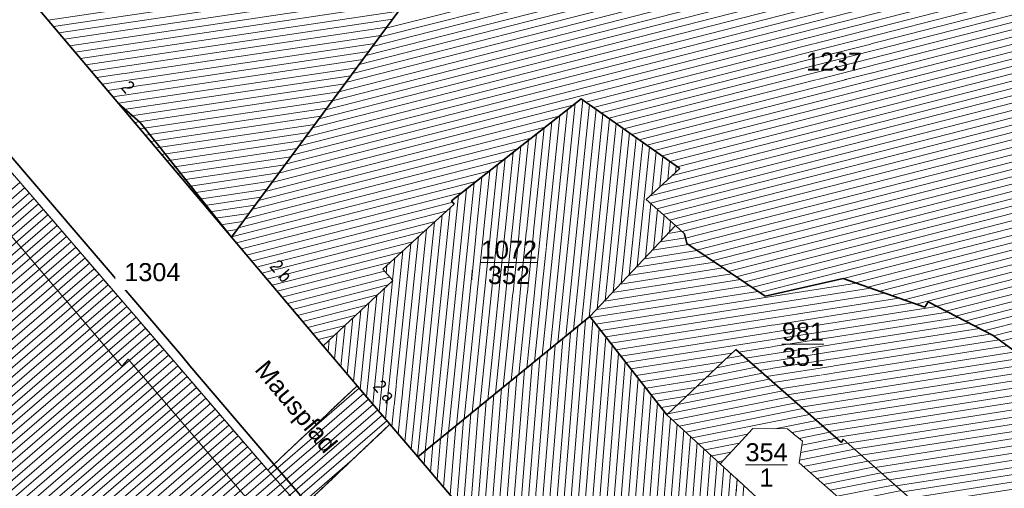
# Model space of a CAD drawing. Header units: metres. Extents: x 32365810 to 32367010, y 5620411 to 5622366.
# Tile 21 of 198: x 32365940 to 32365992, y 5622044 to 5622069. Entities that reach past the tile are written whole.
import ezdxf

# ---------------------------------------------------------------- set-up
doc = ezdxf.new("R2010")
doc.units = ezdxf.units.M
for name, pattern in [('1600.1047', [0]), ('1600.2028', [0]), ('1600.2305', [0.75, 0.5, 0, 0, -0.25]), ('1600.2505', [0]), ('1600.2507', [0])]:
    doc.linetypes.add(name, pattern=pattern)
doc.layers.get('0').update_dxf_attribs({"color": 1, "linetype": 'CONTINUOUS'})
for name, color, linetype in [('Flurstücke_Grenzpunkte', 11, 'CONTINUOUS'), ('Gebäude', 31, 'CONTINUOUS'), ('Lagebezeichnungen', 12, 'CONTINUOUS')]:
    doc.layers.add(name, color=color, linetype=linetype)
doc.styles.add('Flurstücksnummer - K 10 700', font='Arial.ttf')
doc.styles.add('Hausnummern NRW', font='Arial.ttf', dxfattribs={"width": 0.85})
doc.styles.add('Name - Bauwerken u. Einrichtungen - F 10', font='Arial.ttf')

# ---------------------------------------------------------------- blocks, each defined once
blk = doc.blocks.new('O85')
at = {"layer": 'Gebäude', "color": 7, "linetype": '1600.2507', "lineweight": 18}
for p, q in [((32365934.011, 5622064.034), (32365945.494, 5622050.557)), ((32365953.176, 5622045.069), (32365937.146, 5622063.688)), ((32365945.494, 5622050.557), (32365945.823, 5622050.912)), ((32365945.823, 5622050.912), (32365956.684, 5622038.19)), ((32365954.944, 5622043.071), (32365953.176, 5622045.069))]:
    blk.add_line(p, q, dxfattribs=at)
blk = doc.blocks.new('O106')
at = {"layer": 'Gebäude', "color": 7, "linetype": '1600.2507', "lineweight": 18}
for p, q in [((32365957.89, 5622049.52), (32365953.176, 5622045.069)), ((32365959.617, 5622047.489), (32365957.89, 5622049.52)), ((32365954.944, 5622043.071), (32365959.617, 5622047.489)), ((32365954.944, 5622043.071), (32365953.176, 5622045.069))]:
    blk.add_line(p, q, dxfattribs=at)
blk = doc.blocks.new('O460')
at = {"layer": 'Gebäude', "color": 7, "linetype": '1600.2305', "lineweight": 18}
blk.add_line((32365953.176, 5622045.069), (32365957.89, 5622049.52), dxfattribs=at)
blk = doc.blocks.new('O464')
at = {"layer": 'Gebäude', "color": 7, "linetype": '1600.2305', "lineweight": 18}
blk.add_line((32365959.617, 5622047.489), (32365954.944, 5622043.071), dxfattribs=at)
blk = doc.blocks.new('O534')
at = {"layer": 'Gebäude', "color": 7, "linetype": '1600.2305', "lineweight": 18}
for p, q in [((32365932.132, 5622066.255), (32365932.719, 5622066.753)), ((32365932.719, 5622066.753), (32365935.775, 5622063.156)), ((32365935.775, 5622063.156), (32365936.832, 5622064.053)), ((32365936.832, 5622064.053), (32365937.146, 5622063.688)), ((32365937.146, 5622063.688), (32365953.176, 5622045.069))]:
    blk.add_line(p, q, dxfattribs=at)
blk = doc.blocks.new('O992')
at = {"layer": 'Flurstücke_Grenzpunkte', "color": 7, "linetype": '1600.2028', "lineweight": 35}
for p, q in [((32365951.26, 5622057.352), (32365961.247, 5622070.834)), ((32365940.982, 5622069.517), (32365945.329, 5622064.373)), ((32365945.329, 5622064.373), (32365946.463, 5622063.381)), ((32365946.463, 5622063.381), (32365951.26, 5622057.352))]:
    blk.add_line(p, q, dxfattribs=at)
blk = doc.blocks.new('O1044')
at = {"layer": 'Flurstücke_Grenzpunkte', "color": 7, "linetype": '1600.2028', "lineweight": 35}
for p, q in [((32365948.632, 5622051.108), (32365937.538, 5622064.063)), ((32365949.068, 5622050.561), (32365948.632, 5622051.108)), ((32365957.4, 5622040.821), (32365949.068, 5622050.561))]:
    blk.add_line(p, q, dxfattribs=at)
blk = doc.blocks.new('O1058')
at = {"layer": 'Flurstücke_Grenzpunkte', "color": 7, "linetype": '1600.2028', "lineweight": 35}
for p, q in [((32365977.832, 5622051.425), (32365974.208, 5622047.992)), ((32365983.398, 5622046.531), (32365977.832, 5622051.425)), ((32365974.208, 5622047.992), (32365977.02, 5622045.407)), ((32365983.493, 5622046.697), (32365983.398, 5622046.531)), ((32365988.148, 5622042.601), (32365983.493, 5622046.697)), ((32365977.02, 5622045.407), (32365979.162, 5622043.438)), ((32365979.162, 5622043.438), (32365981.408, 5622041.375)), ((32365994.73, 5622038.392), (32365988.148, 5622042.601)), ((32365981.408, 5622041.375), (32365983.892, 5622039.71)), ((32365983.892, 5622039.71), (32365983.768, 5622039.561)), ((32365983.768, 5622039.561), (32365991.641, 5622034.307)), ((32365994.73, 5622038.392), (32365991.641, 5622034.307))]:
    blk.add_line(p, q, dxfattribs=at)
at = {"layer": 'Flurstücke_Grenzpunkte', "color": 7, "lineweight": 18, "insert": (32365979.458, 5622045.352), "char_height": 0.95, "attachment_point": 5, "line_spacing_factor": 0.69, "style": 'Flurstücksnummer - K 10 700', "bg_fill": 2}
blk.add_mtext('\\S354/1;', dxfattribs=at)
blk = doc.blocks.new('O1109')
at = {"layer": 'Flurstücke_Grenzpunkte', "color": 7, "linetype": '1600.2028', "lineweight": 35}
for p, q in [((32365969.694, 5622064.633), (32365962.864, 5622059.265)), ((32365974.887, 5622060.957), (32365969.694, 5622064.633)), ((32365973.121, 5622059.335), (32365974.887, 5622060.957)), ((32365962.997, 5622059.088), (32365959.237, 5622055.652)), ((32365962.864, 5622059.265), (32365962.997, 5622059.088)), ((32365974.663, 5622057.953), (32365973.121, 5622059.335)), ((32365970.151, 5622053.157), (32365974.663, 5622057.953)), ((32365959.237, 5622055.652), (32365959.772, 5622055.06)), ((32365959.772, 5622055.06), (32365956.1, 5622051.623)), ((32365961.079, 5622045.773), (32365970.151, 5622053.157)), ((32365956.1, 5622051.623), (32365957.89, 5622049.52)), ((32365957.89, 5622049.52), (32365959.617, 5622047.489)), ((32365959.617, 5622047.489), (32365961.079, 5622045.773))]:
    blk.add_line(p, q, dxfattribs=at)
at = {"layer": 'Flurstücke_Grenzpunkte', "color": 7, "lineweight": 18, "insert": (32365965.883, 5622056.015), "char_height": 0.95, "attachment_point": 5, "line_spacing_factor": 0.69, "style": 'Flurstücksnummer - K 10 700', "bg_fill": 2}
blk.add_mtext('\\S1072/352;', dxfattribs=at)
blk = doc.blocks.new('O1215')
at = {"layer": 'Flurstücke_Grenzpunkte', "color": 7, "linetype": '1600.2028', "lineweight": 35}
for p, q in [((32365940.982, 5622069.517), (32365945.329, 5622064.373)), ((32365951.26, 5622057.352), (32365945.329, 5622064.373)), ((32365948.632, 5622051.108), (32365937.538, 5622064.063)), ((32365956.1, 5622051.623), (32365951.26, 5622057.352)), ((32365956.1, 5622051.623), (32365957.89, 5622049.52)), ((32365949.068, 5622050.561), (32365948.632, 5622051.108)), ((32365957.4, 5622040.821), (32365949.068, 5622050.561)), ((32365957.89, 5622049.52), (32365959.617, 5622047.489)), ((32365959.617, 5622047.489), (32365961.079, 5622045.773)), ((32365980.421, 5622023.041), (32365961.079, 5622045.773))]:
    blk.add_line(p, q, dxfattribs=at)
at = {"layer": 'Flurstücke_Grenzpunkte', "color": 7, "lineweight": 18, "insert": (32365947.1, 5622055.014), "char_height": 0.95, "attachment_point": 8, "line_spacing_factor": 0.69, "style": 'Flurstücksnummer - K 10 700', "bg_fill": 2}
blk.add_mtext('1304', dxfattribs=at)
blk = doc.blocks.new('O1293')
at = {"layer": 'Flurstücke_Grenzpunkte', "color": 7, "linetype": '1600.2028', "lineweight": 35}
for p, q in [((32365951.26, 5622057.352), (32365961.247, 5622070.834)), ((32365969.694, 5622064.633), (32365962.864, 5622059.265)), ((32365974.887, 5622060.957), (32365969.694, 5622064.633)), ((32365973.121, 5622059.335), (32365974.887, 5622060.957)), ((32365962.997, 5622059.088), (32365959.237, 5622055.652)), ((32365962.864, 5622059.265), (32365962.997, 5622059.088)), ((32365974.663, 5622057.953), (32365973.121, 5622059.335)), ((32365974.663, 5622057.953), (32365975.141, 5622057.525)), ((32365975.141, 5622057.525), (32365975.256, 5622057.006)), ((32365956.1, 5622051.623), (32365951.26, 5622057.352)), ((32365975.256, 5622057.006), (32365979.377, 5622054.236)), ((32365959.237, 5622055.652), (32365959.772, 5622055.06)), ((32365959.772, 5622055.06), (32365956.1, 5622051.623)), ((32365979.377, 5622054.236), (32365983.487, 5622055.171)), ((32365983.487, 5622055.171), (32365987.789, 5622053.664)), ((32365987.789, 5622053.664), (32365987.964, 5622053.932)), ((32365987.964, 5622053.932), (32365991.391, 5622052.163)), ((32365991.391, 5622052.163), (32366000.354, 5622045.633))]:
    blk.add_line(p, q, dxfattribs=at)
at = {"layer": 'Flurstücke_Grenzpunkte', "color": 7, "lineweight": 18, "insert": (32365983.012, 5622066.102), "char_height": 0.95, "attachment_point": 8, "line_spacing_factor": 0.69, "style": 'Flurstücksnummer - K 10 700', "bg_fill": 2}
blk.add_mtext('1237', dxfattribs=at)
blk = doc.blocks.new('O1300')
at = {"layer": 'Flurstücke_Grenzpunkte', "color": 7, "linetype": '1600.2028', "lineweight": 35}
for p, q in [((32365961.079, 5622045.773), (32365970.151, 5622053.157)), ((32365973.948, 5622048.323), (32365970.151, 5622053.157)), ((32365974.208, 5622047.992), (32365973.948, 5622048.323)), ((32365974.208, 5622047.992), (32365977.02, 5622045.407)), ((32365980.421, 5622023.041), (32365961.079, 5622045.773)), ((32365977.02, 5622045.407), (32365979.162, 5622043.438))]:
    blk.add_line(p, q, dxfattribs=at)
blk = doc.blocks.new('O1485')
at = {"layer": 'Flurstücke_Grenzpunkte', "color": 7, "linetype": '1600.2028', "lineweight": 35}
for p, q in [((32365970.151, 5622053.157), (32365974.663, 5622057.953)), ((32365974.663, 5622057.953), (32365975.141, 5622057.525)), ((32365975.141, 5622057.525), (32365975.256, 5622057.006)), ((32365975.256, 5622057.006), (32365979.377, 5622054.236)), ((32365979.377, 5622054.236), (32365983.487, 5622055.171)), ((32365983.487, 5622055.171), (32365987.789, 5622053.664)), ((32365987.789, 5622053.664), (32365987.964, 5622053.932)), ((32365987.964, 5622053.932), (32365991.391, 5622052.163)), ((32365973.948, 5622048.323), (32365970.151, 5622053.157)), ((32365991.391, 5622052.163), (32366000.354, 5622045.633)), ((32365977.832, 5622051.425), (32365974.208, 5622047.992)), ((32365983.398, 5622046.531), (32365977.832, 5622051.425)), ((32365974.208, 5622047.992), (32365973.948, 5622048.323)), ((32365983.493, 5622046.697), (32365983.398, 5622046.531)), ((32365988.148, 5622042.601), (32365983.493, 5622046.697)), ((32366000.354, 5622045.633), (32365994.73, 5622038.392)), ((32365994.73, 5622038.392), (32365988.148, 5622042.601))]:
    blk.add_line(p, q, dxfattribs=at)
at = {"layer": 'Flurstücke_Grenzpunkte', "color": 7, "lineweight": 18, "insert": (32365981.375, 5622051.704), "char_height": 0.95, "attachment_point": 5, "line_spacing_factor": 0.69, "style": 'Flurstücksnummer - K 10 700', "bg_fill": 2}
blk.add_mtext('\\S981/351;', dxfattribs=at)
blk = doc.blocks.new('O2036')
at = {"layer": 'Gebäude', "color": 7, "linetype": '1600.2505', "lineweight": 18}
for p, q in [((32365974.663, 5622057.953), (32365970.151, 5622053.157)), ((32365975.141, 5622057.525), (32365974.663, 5622057.953)), ((32365975.256, 5622057.006), (32365975.141, 5622057.525)), ((32365979.377, 5622054.236), (32365975.256, 5622057.006)), ((32365983.487, 5622055.171), (32365979.377, 5622054.236)), ((32365987.789, 5622053.664), (32365983.487, 5622055.171)), ((32365987.964, 5622053.932), (32365987.789, 5622053.664)), ((32365991.391, 5622052.163), (32365987.964, 5622053.932)), ((32365970.151, 5622053.157), (32365973.948, 5622048.323)), ((32366000.354, 5622045.633), (32365991.391, 5622052.163)), ((32365974.208, 5622047.992), (32365977.832, 5622051.425)), ((32365977.832, 5622051.425), (32365983.398, 5622046.531)), ((32365973.948, 5622048.323), (32365974.208, 5622047.992)), ((32365983.398, 5622046.531), (32365983.493, 5622046.697)), ((32365983.493, 5622046.697), (32365988.148, 5622042.601)), ((32365994.73, 5622038.392), (32366000.354, 5622045.633)), ((32365988.148, 5622042.601), (32365994.73, 5622038.392))]:
    blk.add_line(p, q, dxfattribs=at)
at = {"layer": 'Lagebezeichnungen', "color": 7, "lineweight": 18, "insert": (32365996.988, 5622042.158), "char_height": 0.7, "attachment_point": 8, "rotation": 52.8894, "line_spacing_factor": 0.69, "style": 'Hausnummern NRW', "bg_fill": 2}
blk.add_mtext('10', dxfattribs=at)
blk = doc.blocks.new('O2337')
at = {"layer": 'Gebäude', "color": 7, "linetype": '1600.2505', "lineweight": 18}
for p, q in [((32365969.694, 5622064.633), (32365962.864, 5622059.265)), ((32365974.887, 5622060.957), (32365969.694, 5622064.633)), ((32365973.121, 5622059.335), (32365974.887, 5622060.957)), ((32365962.997, 5622059.088), (32365959.237, 5622055.652)), ((32365962.864, 5622059.265), (32365962.997, 5622059.088)), ((32365974.663, 5622057.953), (32365973.121, 5622059.335)), ((32365974.663, 5622057.953), (32365970.151, 5622053.157)), ((32365959.237, 5622055.652), (32365959.772, 5622055.06)), ((32365959.772, 5622055.06), (32365956.1, 5622051.623)), ((32365961.079, 5622045.773), (32365970.151, 5622053.157)), ((32365956.1, 5622051.623), (32365957.89, 5622049.52)), ((32365957.89, 5622049.52), (32365959.617, 5622047.489)), ((32365959.617, 5622047.489), (32365961.079, 5622045.773))]:
    blk.add_line(p, q, dxfattribs=at)
at = {"layer": 'Lagebezeichnungen', "color": 7, "lineweight": 18, "insert": (32365959.043, 5622049), "char_height": 0.7, "attachment_point": 8, "rotation": 310.4151, "line_spacing_factor": 0.69, "style": 'Hausnummern NRW', "bg_fill": 2}
blk.add_mtext('2 a', dxfattribs=at)
blk = doc.blocks.new('O2495')
at = {"layer": 'Gebäude', "color": 7, "linetype": '1600.2505', "lineweight": 18}
for p, q in [((32365961.247, 5622070.834), (32365951.26, 5622057.352)), ((32365969.694, 5622064.633), (32365962.864, 5622059.265)), ((32365974.887, 5622060.957), (32365969.694, 5622064.633)), ((32365973.121, 5622059.335), (32365974.887, 5622060.957)), ((32365962.997, 5622059.088), (32365959.237, 5622055.652)), ((32365962.864, 5622059.265), (32365962.997, 5622059.088)), ((32365974.663, 5622057.953), (32365973.121, 5622059.335)), ((32365975.141, 5622057.525), (32365974.663, 5622057.953)), ((32365975.256, 5622057.006), (32365975.141, 5622057.525)), ((32365951.26, 5622057.352), (32365956.1, 5622051.623)), ((32365979.377, 5622054.236), (32365975.256, 5622057.006)), ((32365959.237, 5622055.652), (32365959.772, 5622055.06)), ((32365959.772, 5622055.06), (32365956.1, 5622051.623)), ((32365983.487, 5622055.171), (32365979.377, 5622054.236)), ((32365987.789, 5622053.664), (32365983.487, 5622055.171)), ((32365987.964, 5622053.932), (32365987.789, 5622053.664)), ((32365991.391, 5622052.163), (32365987.964, 5622053.932)), ((32366000.354, 5622045.633), (32365991.391, 5622052.163))]:
    blk.add_line(p, q, dxfattribs=at)
at = {"layer": 'Lagebezeichnungen', "color": 7, "lineweight": 18, "insert": (32365953.602, 5622055.33), "char_height": 0.7, "attachment_point": 8, "rotation": 310.4151, "line_spacing_factor": 0.69, "style": 'Hausnummern NRW', "bg_fill": 2}
blk.add_mtext('2 b', dxfattribs=at)
blk = doc.blocks.new('O2821')
at = {"layer": 'Gebäude', "color": 7, "linetype": '1600.2505', "lineweight": 18}
for p, q in [((32365961.079, 5622045.773), (32365970.151, 5622053.157)), ((32365970.151, 5622053.157), (32365973.948, 5622048.323)), ((32365973.948, 5622048.323), (32365974.208, 5622047.992)), ((32365977.02, 5622045.407), (32365974.208, 5622047.992)), ((32365961.079, 5622045.773), (32365980.421, 5622023.041)), ((32365979.162, 5622043.438), (32365977.02, 5622045.407))]:
    blk.add_line(p, q, dxfattribs=at)
blk = doc.blocks.new('O2844')
at = {"layer": 'Gebäude', "color": 7, "linetype": '1600.2505', "lineweight": 18}
for p, q in [((32365953.176, 5622045.069), (32365937.146, 5622063.688)), ((32365957.89, 5622049.52), (32365953.176, 5622045.069)), ((32365957.89, 5622049.52), (32365959.617, 5622047.489)), ((32365954.944, 5622043.071), (32365959.617, 5622047.489))]:
    blk.add_line(p, q, dxfattribs=at)
blk = doc.blocks.new('O2911')
at = {"layer": 'Gebäude', "color": 7, "linetype": '1600.2505', "lineweight": 18}
for p, q in [((32365961.247, 5622070.834), (32365951.26, 5622057.352)), ((32365940.982, 5622069.517), (32365945.329, 5622064.373)), ((32365945.329, 5622064.373), (32365951.26, 5622057.352))]:
    blk.add_line(p, q, dxfattribs=at)
at = {"layer": 'Lagebezeichnungen', "color": 7, "lineweight": 18, "insert": (32365945.556, 5622065.025), "char_height": 0.7, "attachment_point": 8, "rotation": 311.0241, "line_spacing_factor": 0.69, "style": 'Hausnummern NRW', "bg_fill": 2}
blk.add_mtext('2', dxfattribs=at)
blk = doc.blocks.new('O2930')
at = {"layer": 'Gebäude', "color": 7, "linetype": '1600.2505', "lineweight": 18}
for p, q in [((32365974.208, 5622047.992), (32365977.832, 5622051.425)), ((32365977.832, 5622051.425), (32365983.398, 5622046.531)), ((32365977.02, 5622045.407), (32365974.208, 5622047.992)), ((32365977.02, 5622045.407), (32365978.728, 5622047.265)), ((32365978.728, 5622047.265), (32365980.569, 5622047.248)), ((32365980.569, 5622047.248), (32365981.35, 5622046.594)), ((32365981.35, 5622046.594), (32365981.175, 5622045.451)), ((32365983.398, 5622046.531), (32365983.493, 5622046.697)), ((32365983.493, 5622046.697), (32365988.148, 5622042.601)), ((32365981.175, 5622045.451), (32365985.309, 5622041.822)), ((32365988.148, 5622042.601), (32365994.73, 5622038.392)), ((32365985.309, 5622041.822), (32365983.892, 5622039.71)), ((32365983.768, 5622039.561), (32365983.892, 5622039.71)), ((32365991.641, 5622034.307), (32365983.768, 5622039.561)), ((32365991.641, 5622034.307), (32365994.73, 5622038.392))]:
    blk.add_line(p, q, dxfattribs=at)
at = {"layer": 'Lagebezeichnungen', "color": 7, "lineweight": 18, "insert": (32365992.757, 5622036.526), "char_height": 0.7, "attachment_point": 8, "rotation": 52.8894, "line_spacing_factor": 0.69, "style": 'Hausnummern NRW', "bg_fill": 2}
blk.add_mtext('12', dxfattribs=at)
blk = doc.blocks.new('*X1038')
at = {"color": 253, "linetype": '1600.1047', "lineweight": 18, "true_color": 0xb2b2b2}
for p, q in [((32365974.27898, 5622057.544808), (32365974.993551, 5622057.657025)), ((32365973.44093, 5622056.654009), (32365975.336742, 5622056.951728)), ((32365973.859955, 5622057.099409), (32365975.189054, 5622057.308131)), ((32365973.021905, 5622056.208609), (32365975.794523, 5622056.644022)), ((32365972.183855, 5622055.317809), (32365976.710086, 5622056.028611)), ((32365972.60288, 5622055.763209), (32365976.252305, 5622056.336317)), ((32365971.345805, 5622054.42701), (32365977.62565, 5622055.4132)), ((32365971.76483, 5622054.872409), (32365977.167868, 5622055.720905)), ((32365970.455868, 5622052.76887), (32365984.188132, 5622054.925392)), ((32365970.92678, 5622053.98161), (32365978.083431, 5622055.105494)), ((32365970.190444, 5622053.106783), (32365978.998994, 5622054.490083)), ((32365970.507755, 5622053.53621), (32365978.541213, 5622054.797789)), ((32365970.721291, 5622052.430956), (32365984.936336, 5622054.663294)), ((32365970.986715, 5622052.093042), (32365985.68454, 5622054.401197)), ((32365971.252139, 5622051.755129), (32365986.432744, 5622054.139099)), ((32365971.517562, 5622051.417215), (32365987.180948, 5622053.877002)), ((32365971.782986, 5622051.079302), (32365988.426874, 5622053.693067)), ((32365972.04841, 5622050.741388), (32365988.990712, 5622053.402016)), ((32365977.981521, 5622051.293531), (32365989.55455, 5622053.110966)), ((32365978.347818, 5622050.971459), (32365990.118389, 5622052.819915)), ((32365978.714114, 5622050.649386), (32365990.682227, 5622052.528865)), ((32365979.080411, 5622050.327314), (32365991.246065, 5622052.237815)), ((32365979.446707, 5622050.005241), (32365991.709455, 5622051.93099)), ((32365972.313833, 5622050.403474), (32365977.635924, 5622051.239258)), ((32365979.813004, 5622049.683169), (32365992.13809, 5622051.618707)), ((32365980.179301, 5622049.361096), (32365992.566726, 5622051.306424)), ((32365972.579257, 5622050.065561), (32365977.155578, 5622050.784229)), ((32365980.545597, 5622049.039024), (32365992.995361, 5622050.994141)), ((32365980.911894, 5622048.716951), (32365993.423997, 5622050.681859)), ((32365972.844681, 5622049.727647), (32365976.675232, 5622050.329199)), ((32365981.27819, 5622048.394879), (32365993.852632, 5622050.369576)), ((32365973.110104, 5622049.389733), (32365976.194886, 5622049.874169)), ((32365981.644487, 5622048.072806), (32365994.281268, 5622050.057293)), ((32365982.010783, 5622047.750734), (32365994.709904, 5622049.74501)), ((32365973.375528, 5622049.05182), (32365975.714541, 5622049.41914)), ((32365982.37708, 5622047.428661), (32365995.138539, 5622049.432728)), ((32365982.743377, 5622047.106589), (32365995.567175, 5622049.120445)), ((32365973.640952, 5622048.713906), (32365975.234195, 5622048.96411)), ((32365983.109673, 5622046.784516), (32365995.99581, 5622048.808162)), ((32365973.906375, 5622048.375992), (32365974.753849, 5622048.50908)), ((32365983.716618, 5622046.500235), (32365996.424446, 5622048.495879)), ((32365984.082686, 5622046.178127), (32365996.853081, 5622048.183597)), ((32365974.171804, 5622048.03808), (32365974.273503, 5622048.05405)), ((32365984.448754, 5622045.856018), (32365997.281717, 5622047.871314)), ((32365984.814822, 5622045.53391), (32365997.710353, 5622047.559031)), ((32365985.18089, 5622045.211802), (32365998.138988, 5622047.246748)), ((32365985.546958, 5622044.889693), (32365998.567624, 5622046.934466)), ((32365985.913026, 5622044.567585), (32365998.996259, 5622046.622183)), ((32365986.279094, 5622044.245476), (32365999.424895, 5622046.3099)), ((32365986.645162, 5622043.923368), (32365999.85353, 5622045.997617)), ((32365987.01123, 5622043.60126), (32366000.282166, 5622045.685335)), ((32365987.377298, 5622043.279151), (32366000.074489, 5622045.273125)), ((32365987.743366, 5622042.957043), (32365999.738706, 5622044.840797)), ((32365988.109434, 5622042.634934), (32365999.402922, 5622044.40847)), ((32365988.574365, 5622042.328352), (32365999.067138, 5622043.976142)), ((32365989.050938, 5622042.023597), (32365998.731354, 5622043.543815)), ((32365989.527511, 5622041.718842), (32365998.39557, 5622043.111487)), ((32365990.004084, 5622041.414088), (32365998.059787, 5622042.67916)), ((32365990.480657, 5622041.109333), (32365997.724003, 5622042.246832)), ((32365990.95723, 5622040.804578), (32365997.388219, 5622041.814504)), ((32365991.433802, 5622040.499824), (32365997.052435, 5622041.382177)), ((32365991.910375, 5622040.195069), (32365996.716652, 5622040.949849)), ((32365992.386948, 5622039.890314), (32365996.380868, 5622040.517522)), ((32365992.863521, 5622039.58556), (32365996.045084, 5622040.085194)), ((32365993.340094, 5622039.280805), (32365995.7093, 5622039.652866)), ((32365993.816667, 5622038.97605), (32365995.373516, 5622039.220539)), ((32365994.293239, 5622038.671296), (32365995.037733, 5622038.788211))]:
    blk.add_line(p, q, dxfattribs=at)
blk = doc.blocks.new('*X1139')
at = {"color": 253, "linetype": '1600.1047', "lineweight": 18, "true_color": 0xb2b2b2}
for p, q in [((32365968.054944, 5622051.450951), (32365969.381931, 5622064.387731)), ((32365968.466251, 5622051.785728), (32365969.77796, 5622064.573566)), ((32365968.877559, 5622052.120504), (32365970.129409, 5622064.324784)), ((32365967.23233, 5622050.781398), (32365968.561885, 5622063.743221)), ((32365967.643637, 5622051.116174), (32365968.971908, 5622064.065476)), ((32365969.288866, 5622052.455281), (32365970.480858, 5622064.076002)), ((32365969.700173, 5622052.790057), (32365970.832307, 5622063.82722)), ((32365966.821022, 5622050.446621), (32365968.151862, 5622063.420965)), ((32365970.11148, 5622053.124834), (32365971.183756, 5622063.578438)), ((32365970.533446, 5622053.563518), (32365971.535205, 5622063.329655)), ((32365965.998408, 5622049.777068), (32365967.331816, 5622062.776455)), ((32365966.409715, 5622050.111845), (32365967.741839, 5622063.09871)), ((32365970.956544, 5622054.013248), (32365971.886653, 5622063.080873)), ((32365971.379643, 5622054.462978), (32365972.238102, 5622062.832091)), ((32365965.175793, 5622049.107515), (32365966.511771, 5622062.131945)), ((32365965.587101, 5622049.442292), (32365966.921793, 5622062.4542)), ((32365971.802742, 5622054.912708), (32365972.589551, 5622062.583309)), ((32365972.22584, 5622055.362437), (32365972.941, 5622062.334526)), ((32365972.648939, 5622055.812167), (32365973.292449, 5622062.085744)), ((32365964.764486, 5622048.772739), (32365966.101748, 5622061.80969)), ((32365973.414953, 5622059.604984), (32365973.643898, 5622061.836962)), ((32365973.831129, 5622059.987225), (32365973.995347, 5622061.58818)), ((32365963.941872, 5622048.103186), (32365965.281702, 5622061.165179)), ((32365964.353179, 5622048.437962), (32365965.691725, 5622061.487434)), ((32365974.247305, 5622060.369466), (32365974.346796, 5622061.339398)), ((32365974.663481, 5622060.751707), (32365974.698244, 5622061.090615)), ((32365963.530565, 5622047.768409), (32365964.871679, 5622060.842924)), ((32365962.70795, 5622047.098856), (32365964.051633, 5622060.198414)), ((32365963.119257, 5622047.433633), (32365964.461656, 5622060.520669)), ((32365961.885336, 5622046.429303), (32365963.231588, 5622059.553903)), ((32365962.296643, 5622046.76408), (32365963.641611, 5622059.876159)), ((32365973.072037, 5622056.261897), (32365973.364843, 5622059.116458)), ((32365961.065683, 5622045.78863), (32365962.371203, 5622058.516128)), ((32365961.474028, 5622046.094527), (32365962.787161, 5622058.896243)), ((32365973.495136, 5622056.711626), (32365973.710073, 5622058.80705)), ((32365973.918234, 5622057.161356), (32365974.055303, 5622058.497641)), ((32365960.729224, 5622046.183544), (32365961.955245, 5622058.136013)), ((32365974.341333, 5622057.611086), (32365974.400533, 5622058.188233)), ((32365960.392765, 5622046.578458), (32365961.539287, 5622057.755899)), ((32365959.719846, 5622047.368286), (32365960.707372, 5622056.99567)), ((32365960.056305, 5622046.973372), (32365961.12333, 5622057.375784)), ((32365959.383435, 5622047.763678), (32365960.291414, 5622056.615555)), ((32365959.418088, 5622055.451618), (32365959.459498, 5622055.855326)), ((32365959.75663, 5622055.077007), (32365959.875456, 5622056.23544)), ((32365959.047047, 5622048.159281), (32365959.753068, 5622055.04228)), ((32365958.710658, 5622048.554884), (32365959.336064, 5622054.651963)), ((32365958.03788, 5622049.346089), (32365958.502055, 5622053.871329)), ((32365958.374269, 5622048.950486), (32365958.91906, 5622054.261646)), ((32365957.701471, 5622049.741495), (32365958.085051, 5622053.481012)), ((32365957.365046, 5622050.136747), (32365957.668047, 5622053.090695)), ((32365956.692197, 5622050.927251), (32365956.834038, 5622052.310061)), ((32365957.028622, 5622050.531999), (32365957.251042, 5622052.700378)), ((32365956.355772, 5622051.322503), (32365956.417034, 5622051.919744))]:
    blk.add_line(p, q, dxfattribs=at)
blk = doc.blocks.new('*X1184')
at = {"color": 253, "linetype": '1600.1047', "lineweight": 18, "true_color": 0xb2b2b2}
for p, q in [((32365994.70211, 5622075.05748), (32365957.282151, 5622065.481633)), ((32365995.001419, 5622075.521158), (32365957.635958, 5622065.959257)), ((32365994.402801, 5622074.593802), (32365956.928344, 5622065.004009)), ((32365994.103492, 5622074.130125), (32365956.574536, 5622064.526385)), ((32365993.804183, 5622073.666447), (32365956.220729, 5622064.048761)), ((32365981.699586, 5622073.665526), (32365959.051188, 5622067.869752)), ((32365981.263733, 5622073.941074), (32365959.404995, 5622068.347376)), ((32365993.504874, 5622073.202769), (32365955.866922, 5622063.571137)), ((32365982.571292, 5622073.11443), (32365958.343573, 5622066.914505)), ((32365982.135439, 5622073.389978), (32365958.69738, 5622067.392129)), ((32365994.008387, 5622072.557452), (32365955.159307, 5622062.615889)), ((32365993.552384, 5622072.827843), (32365955.513114, 5622063.093513)), ((32365983.007145, 5622072.838881), (32365957.989766, 5622066.436881)), ((32365994.920394, 5622072.016668), (32365954.451692, 5622061.660641)), ((32365994.464391, 5622072.28706), (32365954.8055, 5622062.138265)), ((32365995.8324, 5622071.475884), (32365953.744078, 5622060.705393)), ((32365995.376397, 5622071.746276), (32365954.097885, 5622061.183017)), ((32365996.288403, 5622071.205493), (32365969.935831, 5622064.461813)), ((32365996.744406, 5622070.935101), (32365970.337463, 5622064.177508)), ((32365997.200409, 5622070.664709), (32365970.739095, 5622063.893202)), ((32365997.656412, 5622070.394317), (32365971.140726, 5622063.608897)), ((32365998.112415, 5622070.123926), (32365971.542358, 5622063.324591)), ((32365998.568418, 5622069.853534), (32365971.94399, 5622063.040286)), ((32365999.024421, 5622069.583142), (32365972.345622, 5622062.75598)), ((32365999.480424, 5622069.31275), (32365972.747254, 5622062.471675)), ((32365999.936427, 5622069.042359), (32365973.148885, 5622062.18737)), ((32366000.051221, 5622068.684651), (32365973.550517, 5622061.903064)), ((32365999.738602, 5622068.217567), (32365973.952149, 5622061.618759)), ((32365999.425983, 5622067.750483), (32365974.353781, 5622061.334453)), ((32365999.113364, 5622067.283399), (32365974.755412, 5622061.050148)), ((32365998.800745, 5622066.816316), (32365974.494185, 5622060.596215)), ((32365998.488126, 5622066.349232), (32365973.909958, 5622060.059626)), ((32365998.175507, 5622065.882148), (32365973.325731, 5622059.523037)), ((32365997.862888, 5622065.415064), (32365973.339235, 5622059.139409)), ((32365997.77552, 5622065.005623), (32365973.675204, 5622058.8383)), ((32365998.183427, 5622064.722923), (32365974.011174, 5622058.537192)), ((32365969.254277, 5622064.287402), (32365953.39027, 5622060.227769)), ((32365998.591335, 5622064.440224), (32365974.347143, 5622058.236083)), ((32365998.999242, 5622064.157524), (32365974.683127, 5622057.934978)), ((32365968.523988, 5622063.713436), (32365953.036463, 5622059.750145)), ((32365999.40715, 5622063.874825), (32365975.019342, 5622057.633932)), ((32365967.793699, 5622063.139469), (32365952.682656, 5622059.272521)), ((32365999.815058, 5622063.592125), (32365975.192797, 5622057.291236)), ((32366000.222965, 5622063.309426), (32365975.348314, 5622056.943949)), ((32366000.630873, 5622063.026726), (32365975.765399, 5622056.663598)), ((32366001.03878, 5622062.744027), (32365976.182485, 5622056.383248)), ((32365967.063411, 5622062.565503), (32365952.328848, 5622058.794897)), ((32366001.446688, 5622062.461327), (32365976.59957, 5622056.102897)), ((32366001.854595, 5622062.178628), (32365977.016655, 5622055.822546)), ((32366007.506943, 5622062.463824), (32365978.267911, 5622054.981493)), ((32366007.944391, 5622062.188684), (32365978.684996, 5622054.701142)), ((32365966.333122, 5622061.991537), (32365951.975041, 5622058.317273)), ((32366002.262503, 5622061.895928), (32365977.43374, 5622055.542195)), ((32366002.670411, 5622061.613229), (32365977.850826, 5622055.261844)), ((32366008.381839, 5622061.913544), (32365979.102081, 5622054.420791)), ((32366008.819286, 5622061.638404), (32365983.512045, 5622055.162226)), ((32365965.602833, 5622061.41757), (32365951.621234, 5622057.839649)), ((32366009.256734, 5622061.363263), (32365984.150582, 5622054.938546)), ((32366009.694182, 5622061.088123), (32365984.789119, 5622054.714865)), ((32365964.872544, 5622060.843604), (32365951.267426, 5622057.362025)), ((32366010.13163, 5622060.812983), (32365985.427656, 5622054.491184)), ((32366010.569077, 5622060.537843), (32365986.066194, 5622054.267503)), ((32365964.142255, 5622060.269638), (32365951.523243, 5622057.040405)), ((32366011.006525, 5622060.262703), (32365986.704731, 5622054.043822)), ((32365963.411967, 5622059.695671), (32365951.792129, 5622056.72213)), ((32366011.054137, 5622059.887803), (32365987.343268, 5622053.820141)), ((32365962.924904, 5622059.183947), (32365952.061016, 5622056.403855)), ((32366010.675533, 5622059.403834), (32365988.404484, 5622053.704624)), ((32365962.582536, 5622058.70925), (32365952.329903, 5622056.08558)), ((32366010.296929, 5622058.919864), (32365988.905825, 5622053.445835)), ((32365961.994198, 5622058.171609), (32365952.59879, 5622055.767304)), ((32366009.918325, 5622058.435895), (32365989.407166, 5622053.187045)), ((32366009.539721, 5622057.951925), (32365989.908507, 5622052.928255)), ((32365961.40586, 5622057.633968), (32365952.867676, 5622055.449029)), ((32366009.161117, 5622057.467956), (32365990.409848, 5622052.669466)), ((32365960.817521, 5622057.096328), (32365953.136563, 5622055.130754)), ((32366008.795835, 5622056.987395), (32365990.911189, 5622052.410676)), ((32365960.229183, 5622056.558687), (32365953.40545, 5622054.812479)), ((32366008.440423, 5622056.509361), (32365991.407885, 5622052.150698)), ((32365959.640845, 5622056.021046), (32365953.674337, 5622054.494203)), ((32366008.085011, 5622056.031326), (32365991.801082, 5622051.864234)), ((32365959.326092, 5622055.553416), (32365953.943223, 5622054.175928)), ((32365959.610202, 5622055.239036), (32365954.21211, 5622053.857653)), ((32365959.526973, 5622054.830654), (32365954.480997, 5622053.539378)), ((32365958.957815, 5622054.297921), (32365954.749884, 5622053.221103)), ((32365958.388658, 5622053.765189), (32365955.01877, 5622052.902827)), ((32365957.819501, 5622053.232456), (32365955.287657, 5622052.584552)), ((32365957.250343, 5622052.699724), (32365955.556544, 5622052.266277)), ((32365956.681186, 5622052.166991), (32365955.82543, 5622051.948002)), ((32365956.112029, 5622051.634259), (32365956.094317, 5622051.629726))]:
    blk.add_line(p, q, dxfattribs=at)
blk = doc.blocks.new('*X1280')
at = {"color": 253, "linetype": '1600.1047', "lineweight": 18, "true_color": 0xb2b2b2}
for p, q in [((32365968.62947, 5622036.899187), (32365969.924517, 5622052.972658)), ((32365968.973142, 5622036.495281), (32365970.300273, 5622052.966958)), ((32365967.942126, 5622037.707), (32365969.11928, 5622052.317249)), ((32365968.285798, 5622037.303094), (32365969.521899, 5622052.644954)), ((32365969.316815, 5622036.091374), (32365970.641488, 5622052.532554)), ((32365967.598453, 5622038.110906), (32365968.716662, 5622051.989545)), ((32365969.660487, 5622035.687468), (32365970.982703, 5622052.09815)), ((32365966.911109, 5622038.918719), (32365967.911425, 5622051.334136)), ((32365967.254781, 5622038.514813), (32365968.314043, 5622051.66184)), ((32365970.004159, 5622035.283561), (32365971.323918, 5622051.663745)), ((32365970.347831, 5622034.879655), (32365971.665133, 5622051.229341)), ((32365966.223764, 5622039.726532), (32365967.106188, 5622050.678727)), ((32365966.567436, 5622039.322626), (32365967.508806, 5622051.006431)), ((32365970.691504, 5622034.475749), (32365972.006348, 5622050.794937)), ((32365965.880092, 5622040.130439), (32365966.703569, 5622050.351022)), ((32365971.035176, 5622034.071842), (32365972.347564, 5622050.360532)), ((32365965.192747, 5622040.938251), (32365965.898332, 5622049.695613)), ((32365965.53642, 5622040.534345), (32365966.300951, 5622050.023318)), ((32365971.378848, 5622033.667936), (32365972.688779, 5622049.926128)), ((32365964.849075, 5622041.342158), (32365965.495714, 5622049.367909)), ((32365971.722521, 5622033.264029), (32365973.029994, 5622049.491723)), ((32365964.161731, 5622042.149971), (32365964.690477, 5622048.7125)), ((32365964.505403, 5622041.746064), (32365965.093095, 5622049.040204)), ((32365972.066193, 5622032.860123), (32365973.371209, 5622049.057319)), ((32365972.409865, 5622032.456216), (32365973.712424, 5622048.622915)), ((32365963.818058, 5622042.553877), (32365964.287858, 5622048.384795)), ((32365972.753537, 5622032.05231), (32365974.053639, 5622048.188513)), ((32365963.130714, 5622043.36169), (32365963.482621, 5622047.729386)), ((32365963.474386, 5622042.957784), (32365963.88524, 5622048.057091)), ((32365973.09721, 5622031.648404), (32365974.399814, 5622047.81567)), ((32365962.443369, 5622044.169503), (32365962.677384, 5622047.073978)), ((32365962.787041, 5622043.765596), (32365963.080003, 5622047.401682)), ((32365973.440882, 5622031.244497), (32365974.750086, 5622047.493674)), ((32365973.784554, 5622030.840591), (32365975.100358, 5622047.171678)), ((32365962.099697, 5622044.573409), (32365962.274766, 5622046.746273)), ((32365974.852035, 5622039.420226), (32365975.45063, 5622046.849682)), ((32365975.257692, 5622039.78564), (32365975.800901, 5622046.527686)), ((32365961.412352, 5622045.381222), (32365961.469529, 5622046.090864)), ((32365961.756025, 5622044.977316), (32365961.872147, 5622046.418569)), ((32365975.663348, 5622040.151055), (32365976.151173, 5622046.20569)), ((32365976.069005, 5622040.516469), (32365976.501445, 5622045.883694)), ((32365976.474662, 5622040.881884), (32365976.851717, 5622045.561698)), ((32365976.880319, 5622041.247298), (32365977.201989, 5622045.239709)), ((32365977.285976, 5622041.612713), (32365977.552262, 5622044.917726)), ((32365977.691632, 5622041.978127), (32365977.902535, 5622044.595743)), ((32365978.097289, 5622042.343541), (32365978.252808, 5622044.27376))]:
    blk.add_line(p, q, dxfattribs=at)
blk = doc.blocks.new('*X1286')
at = {"color": 253, "linetype": '1600.1047', "lineweight": 18, "true_color": 0xb2b2b2}
for p, q in [((32365898.429669, 5622024.332004), (32365940.12404, 5622060.228977)), ((32365898.56015, 5622023.949507), (32365940.36871, 5622059.944791)), ((32365898.690631, 5622023.567009), (32365940.61338, 5622059.660605)), ((32365897.261324, 5622021.841605), (32365940.858049, 5622059.376419)), ((32365897.407361, 5622021.4725), (32365941.102719, 5622059.092233)), ((32365897.553397, 5622021.103395), (32365941.347389, 5622058.808046)), ((32365897.699434, 5622020.734291), (32365941.592058, 5622058.52386)), ((32365897.84547, 5622020.365186), (32365941.836728, 5622058.239674)), ((32365898.598149, 5622020.518373), (32365942.081397, 5622057.955488)), ((32365899.607609, 5622020.892637), (32365942.326067, 5622057.671302)), ((32365899.737832, 5622020.509917), (32365942.570737, 5622057.387116)), ((32365899.868055, 5622020.127197), (32365942.815406, 5622057.10293)), ((32365899.998278, 5622019.744478), (32365943.060076, 5622056.818743)), ((32365900.128501, 5622019.361758), (32365943.304746, 5622056.534557)), ((32365900.415832, 5622019.114302), (32365943.549415, 5622056.250371)), ((32365900.970222, 5622019.096771), (32365943.794085, 5622055.966185)), ((32365901.164886, 5622018.769532), (32365944.038755, 5622055.681999)), ((32365901.359549, 5622018.442293), (32365944.283424, 5622055.397813)), ((32365901.172404, 5622017.786333), (32365944.528094, 5622055.113626)), ((32365901.356689, 5622017.450159), (32365944.772763, 5622054.82944)), ((32365901.540975, 5622017.113985), (32365945.017433, 5622054.545254)), ((32365901.72526, 5622016.777811), (32365945.262103, 5622054.261068)), ((32365901.909546, 5622016.441637), (32365945.506772, 5622053.976882)), ((32365902.093832, 5622016.105463), (32365945.751442, 5622053.692696)), ((32365902.277997, 5622015.769185), (32365945.996112, 5622053.40851)), ((32365902.46211, 5622015.432862), (32365946.240781, 5622053.124323)), ((32365902.646223, 5622015.09654), (32365946.485451, 5622052.840137)), ((32365902.810507, 5622014.248309), (32365946.97479, 5622052.271765)), ((32365902.830336, 5622014.760217), (32365946.730121, 5622052.555951)), ((32365902.48627, 5622012.979484), (32365947.464129, 5622051.703393)), ((32365902.648388, 5622013.613897), (32365947.21946, 5622051.987579)), ((32365902.324151, 5622012.345072), (32365947.708799, 5622051.419207)), ((32365902.504759, 5622012.005732), (32365947.953469, 5622051.13502)), ((32365902.698884, 5622011.678029), (32365948.198138, 5622050.850834)), ((32365902.89301, 5622011.350326), (32365948.442808, 5622050.566648)), ((32365903.087135, 5622011.022624), (32365948.687478, 5622050.282462)), ((32365903.28126, 5622010.694921), (32365948.932147, 5622049.998276)), ((32365903.475385, 5622010.367218), (32365949.176817, 5622049.71409)), ((32365903.66951, 5622010.039516), (32365949.421487, 5622049.429903)), ((32365903.863635, 5622009.711813), (32365949.666156, 5622049.145717)), ((32365955.227978, 5622047.006496), (32365957.9988, 5622049.392048)), ((32365904.057761, 5622009.38411), (32365949.910826, 5622048.861531)), ((32365905.591317, 5622003.776734), (32365958.241726, 5622049.106361)), ((32365905.792278, 5622003.454917), (32365958.484651, 5622048.820673)), ((32365904.251886, 5622009.056408), (32365950.155496, 5622048.577345)), ((32365904.372329, 5622008.665269), (32365950.400165, 5622048.293159)), ((32365905.993239, 5622003.133099), (32365958.727577, 5622048.534986)), ((32365906.194199, 5622002.811281), (32365958.970503, 5622048.249298)), ((32365904.110584, 5622007.450246), (32365950.889504, 5622047.724787)), ((32365904.241457, 5622008.057757), (32365950.644835, 5622048.008973)), ((32365906.39516, 5622002.489464), (32365959.213429, 5622047.963611)), ((32365906.596121, 5622002.167646), (32365959.456355, 5622047.677923)), ((32365903.979711, 5622006.842735), (32365951.134174, 5622047.4406)), ((32365903.983632, 5622006.351275), (32365951.378844, 5622047.156414)), ((32365904.184593, 5622006.029457), (32365951.623513, 5622046.872228)), ((32365904.385553, 5622005.70764), (32365951.868183, 5622046.588042)), ((32365904.586514, 5622005.385822), (32365952.112853, 5622046.303856)), ((32365904.787475, 5622005.064005), (32365952.357522, 5622046.01967)), ((32365904.988435, 5622004.742187), (32365952.602192, 5622045.735484)), ((32365906.797081, 5622001.845828), (32365957.632962, 5622045.613229)), ((32365905.189396, 5622004.420369), (32365952.846862, 5622045.451297)), ((32365905.390357, 5622004.098552), (32365953.091531, 5622045.167111))]:
    blk.add_line(p, q, dxfattribs=at)
blk = doc.blocks.new('*X1304')
at = {"color": 253, "linetype": '1600.1047', "lineweight": 18, "true_color": 0xb2b2b2}
for p, q in [((32365960.250322, 5622071.551808), (32365941.608499, 5622068.775636)), ((32365960.68655, 5622071.237637), (32365941.893078, 5622068.43888)), ((32365961.122778, 5622070.923465), (32365942.177657, 5622068.102125)), ((32365961.021218, 5622070.529205), (32365942.462237, 5622067.765369)), ((32365960.705544, 5622070.103059), (32365942.746816, 5622067.428614)), ((32365960.389869, 5622069.676912), (32365943.031395, 5622067.091858)), ((32365960.074195, 5622069.250766), (32365943.315975, 5622066.755103)), ((32365959.758521, 5622068.82462), (32365943.600554, 5622066.418347)), ((32365959.442846, 5622068.398473), (32365943.885133, 5622066.081592)), ((32365959.127172, 5622067.972327), (32365944.169713, 5622065.744837)), ((32365958.811497, 5622067.546181), (32365944.454292, 5622065.408081)), ((32365958.495823, 5622067.120035), (32365944.738871, 5622065.071326)), ((32365958.180148, 5622066.693888), (32365945.023451, 5622064.73457)), ((32365957.864474, 5622066.267742), (32365945.30803, 5622064.397815)), ((32365957.548799, 5622065.841596), (32365945.592523, 5622064.061046)), ((32365957.233125, 5622065.415449), (32365945.87701, 5622063.724277)), ((32365956.91745, 5622064.989303), (32365946.161496, 5622063.387508)), ((32365956.601776, 5622064.563157), (32365946.445982, 5622063.050738)), ((32365956.286101, 5622064.137011), (32365946.730469, 5622062.713969)), ((32365955.970427, 5622063.710864), (32365947.014955, 5622062.3772)), ((32365955.654753, 5622063.284718), (32365947.299441, 5622062.040431)), ((32365955.339078, 5622062.858572), (32365947.583928, 5622061.703661)), ((32365955.023404, 5622062.432425), (32365947.868414, 5622061.366892)), ((32365954.707729, 5622062.006279), (32365948.1529, 5622061.030123)), ((32365954.392055, 5622061.580133), (32365948.437387, 5622060.693353)), ((32365954.07638, 5622061.153986), (32365948.721873, 5622060.356584)), ((32365953.760706, 5622060.72784), (32365949.00636, 5622060.019815)), ((32365953.445031, 5622060.301694), (32365949.290846, 5622059.683045)), ((32365953.129357, 5622059.875548), (32365949.575332, 5622059.346276)), ((32365952.813682, 5622059.449401), (32365949.859819, 5622059.009507)), ((32365952.498008, 5622059.023255), (32365950.144305, 5622058.672737)), ((32365952.182333, 5622058.597109), (32365950.428791, 5622058.335968)), ((32365951.866659, 5622058.170962), (32365950.713278, 5622057.999199)), ((32365951.550985, 5622057.744816), (32365950.997764, 5622057.662429))]:
    blk.add_line(p, q, dxfattribs=at)
blk = doc.blocks.new('*X1310')
at = {"color": 253, "linetype": '1600.1047', "lineweight": 18, "true_color": 0xb2b2b2}
for p, q in [((32365976.816773, 5622050.46328), (32365978.535727, 5622050.806236)), ((32365977.32814, 5622050.947695), (32365978.181262, 5622051.117906)), ((32365975.794039, 5622049.494448), (32365979.244658, 5622050.182896)), ((32365976.305406, 5622049.978864), (32365978.890193, 5622050.494566)), ((32365975.282672, 5622049.010032), (32365979.599124, 5622049.871226)), ((32365974.259938, 5622048.0412), (32365980.308055, 5622049.247887)), ((32365974.771305, 5622048.525616), (32365979.953589, 5622049.559556)), ((32365974.515076, 5622047.709713), (32365980.66252, 5622048.936217)), ((32365974.856865, 5622047.395514), (32365981.016986, 5622048.624547)), ((32365975.198655, 5622047.081316), (32365981.371451, 5622048.312877)), ((32365975.540445, 5622046.767117), (32365981.725917, 5622048.001207)), ((32365979.898361, 5622047.254193), (32365982.080383, 5622047.689537)), ((32365980.802769, 5622047.052244), (32365982.434848, 5622047.377868)), ((32365981.171551, 5622046.743431), (32365982.789314, 5622047.066198)), ((32365975.882235, 5622046.452918), (32365978.45297, 5622046.965817)), ((32365981.318831, 5622046.390425), (32365983.143779, 5622046.754528)), ((32365976.224025, 5622046.138719), (32365978.022499, 5622046.497541)), ((32365976.565815, 5622045.82452), (32365977.592028, 5622046.029265)), ((32365981.198049, 5622045.601545), (32365984.083663, 5622046.177267)), ((32365981.25844, 5622045.995985), (32365983.72941, 5622046.488979)), ((32365976.907605, 5622045.510322), (32365977.161557, 5622045.560989)), ((32365981.394467, 5622045.258343), (32365984.437916, 5622045.865555)), ((32365981.749401, 5622044.946766), (32365984.79217, 5622045.553842)), ((32365982.104335, 5622044.63519), (32365985.146423, 5622045.24213)), ((32365982.45927, 5622044.323614), (32365985.500676, 5622044.930418)), ((32365982.814204, 5622044.012037), (32365985.854929, 5622044.618706)), ((32365983.169138, 5622043.700461), (32365986.209182, 5622044.306993)), ((32365983.524072, 5622043.388885), (32365986.563435, 5622043.995281)), ((32365983.879007, 5622043.077309), (32365986.917688, 5622043.683569)), ((32365984.233941, 5622042.765732), (32365987.271941, 5622043.371857)), ((32365984.588875, 5622042.454156), (32365987.626194, 5622043.060145)), ((32365984.943809, 5622042.14258), (32365987.980447, 5622042.748432)), ((32365985.298744, 5622041.831003), (32365988.388206, 5622042.447395)), ((32365984.725145, 5622040.951781), (32365989.299761, 5622041.864482)), ((32365985.021352, 5622041.393269), (32365988.843983, 5622042.155939)), ((32365984.428939, 5622040.510292), (32365989.755538, 5622041.573025)), ((32365983.820534, 5622039.624125), (32365990.667093, 5622040.990112)), ((32365984.132732, 5622040.068804), (32365990.211316, 5622041.281569)), ((32365984.148393, 5622039.307147), (32365991.122871, 5622040.698656)), ((32365984.589515, 5622039.012767), (32365991.578648, 5622040.407199)), ((32365985.030638, 5622038.718386), (32365992.034426, 5622040.115742)), ((32365985.47176, 5622038.424005), (32365992.490203, 5622039.824286)), ((32365985.912883, 5622038.129625), (32365992.945981, 5622039.532829)), ((32365986.354005, 5622037.835244), (32365993.401758, 5622039.241372)), ((32365986.795128, 5622037.540864), (32365993.857536, 5622038.949916)), ((32365987.23625, 5622037.246483), (32365994.313313, 5622038.658459)), ((32365987.677373, 5622036.952103), (32365994.700793, 5622038.353376)), ((32365988.118496, 5622036.657722), (32365994.360261, 5622037.903044)), ((32365988.559618, 5622036.363342), (32365994.019728, 5622037.452712)), ((32365989.000741, 5622036.068961), (32365993.679196, 5622037.00238)), ((32365989.441863, 5622035.774581), (32365993.338663, 5622036.552049)), ((32365989.882986, 5622035.4802), (32365992.998131, 5622036.101717)), ((32365990.324108, 5622035.18582), (32365992.657598, 5622035.651385)), ((32365990.765231, 5622034.891439), (32365992.317066, 5622035.201053)), ((32365991.206353, 5622034.597059), (32365991.976533, 5622034.750721))]:
    blk.add_line(p, q, dxfattribs=at)

msp = doc.modelspace()

# ---------------------------------------------------------------- block references
at = {"layer": 'Flurstücke_Grenzpunkte', "color": 7, "true_color": 0xffffff}
msp.add_blockref('O1058', (0, 0), dxfattribs=at)

# ---------------------------------------------------------------- texts
at = {"layer": 'Lagebezeichnungen', "color": 7, "lineweight": 18, "insert": (32365952.22, 5622050.167), "char_height": 0.95, "attachment_point": 7, "rotation": 309.913608, "line_spacing_factor": 0.69, "style": 'Name - Bauwerken u. Einrichtungen - F 10', "bg_fill": 2}
msp.add_mtext('Mauspfad', dxfattribs=at)

# ---------------------------------------------------------------- next in the draw order: block references
at = {"layer": 'Gebäude', "color": 7, "true_color": 0xffffff}
for name in ['O85', 'O534', 'O106', 'O460', 'O464']:
    msp.add_blockref(name, (0, 0), dxfattribs=at)

# ---------------------------------------------------------------- next in the draw order: block references
at = {"layer": 'Flurstücke_Grenzpunkte', "color": 7, "true_color": 0xffffff}
msp.add_blockref('O992', (0, 0), dxfattribs=at)

# ---------------------------------------------------------------- next in the draw order: block references
msp.add_blockref('O1044', (0, 0), dxfattribs=at)

# ---------------------------------------------------------------- next in the draw order: block references
msp.add_blockref('O1109', (0, 0), dxfattribs=at)

# ---------------------------------------------------------------- next in the draw order: block references
msp.add_blockref('O1215', (0, 0), dxfattribs=at)

# ---------------------------------------------------------------- next in the draw order: block references
msp.add_blockref('O1293', (0, 0), dxfattribs=at)

# ---------------------------------------------------------------- next in the draw order: block references
msp.add_blockref('O1300', (0, 0), dxfattribs=at)

# ---------------------------------------------------------------- next in the draw order: block references
msp.add_blockref('O1485', (0, 0), dxfattribs=at)

# ---------------------------------------------------------------- next in the draw order: block references
at = {"layer": 'Gebäude', "color": 7, "true_color": 0xffffff}
msp.add_blockref('O2036', (0, 0), dxfattribs=at)

# ---------------------------------------------------------------- next in the draw order: block references
msp.add_blockref('O2337', (0, 0), dxfattribs=at)

# ---------------------------------------------------------------- next in the draw order: block references
msp.add_blockref('O2495', (0, 0), dxfattribs=at)

# ---------------------------------------------------------------- next in the draw order: block references
msp.add_blockref('O2821', (0, 0), dxfattribs=at)

# ---------------------------------------------------------------- next in the draw order: block references
for name in ['O2844', 'O2930']:
    msp.add_blockref(name, (0, 0), dxfattribs=at)

# ---------------------------------------------------------------- next in the draw order: block references
for name in ['O2911', '*X1280', '*X1310']:
    msp.add_blockref(name, (0, 0), dxfattribs=at)

# ---------------------------------------------------------------- next in the draw order: block references
for name in ['*X1304', '*X1184', '*X1286', '*X1139', '*X1038']:
    msp.add_blockref(name, (0, 0), dxfattribs=at)

doc.saveas('drawing.dxf')
